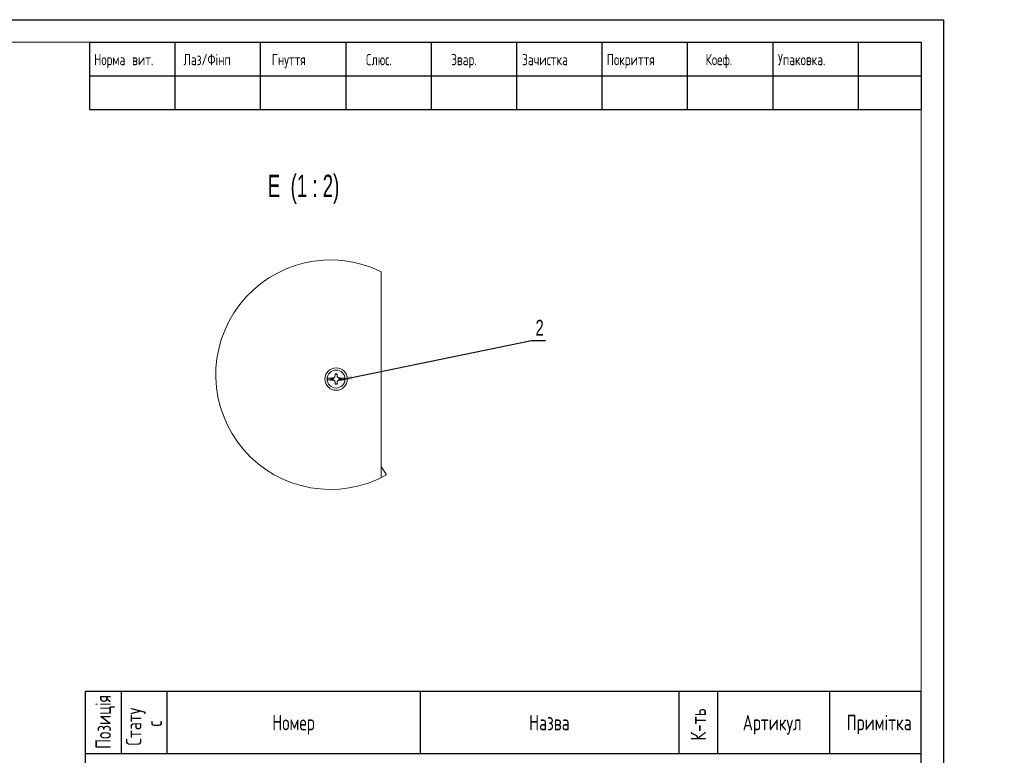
# Model space of a CAD drawing. Header units: millimetres. Extents: x 0 to 553, y -4 to 396.
# Tile 31 of 32: x 214 to 434, y 133 to 297. Entities that reach past the tile are written whole.
import ezdxf

# ---------------------------------------------------------------- set-up
doc = ezdxf.new("R2010")
doc.units = ezdxf.units.MM
doc.layers.add('TEMP', color=7, linetype='Continuous')
doc.layers.add('ТЕКСТ', color=5, linetype='Continuous')
doc.layers.add('ЛІНІЇ', color=96, linetype='Continuous', lineweight=15)
doc.styles.add('SLDTEXTSTYLE0', font='TXT', dxfattribs={"width": 0.7, "bigfont": 'bigfont'})
doc.styles.add('SLDTEXTSTYLE2', font='TXT', dxfattribs={"width": 0.7})
doc.styles.add('SLDTEXTSTYLE3', font='TXT', dxfattribs={"width": 0.62})
doc.dimstyles.new('SLDDIMSTYLE5', dxfattribs={"dimtxt": 0, "dimasz": 3, "dimexe": 0, "dimexo": 0.0625, "dimgap": 0, "dimtad": 0, "dimtih": 1, "dimtoh": 1, "dimdec": 0, "dimrnd": 1e-09, "dimzin": 0, "dimdsep": 46, "dimtxsty": 'Standard', "dimsah": 1, "dimcen": 0.09, "dimadec": 0, "dimazin": 0, "dimtfac": 3, "dimtdec": 0, "dimtofl": 0, "dimtmove": 0, "dimatfit": 3, "dimfxl": 0, "dimfrac": 2, "dimtolj": 1, "dimtzin": 0, "dimarcsym": 0})

# ---------------------------------------------------------------- blocks, each defined once
blk = doc.blocks.new('Таблиця норм')
at = {"layer": 'TEMP'}
for p, q in [((450.31, 504.32), (820.31, 504.32)), ((450.31, 504.32), (450.31, 474.32)), ((488.31, 504.32), (488.31, 474.32)), ((526.31, 504.32), (526.31, 474.32)), ((564.31, 504.32), (564.31, 474.32)), ((602.31, 504.32), (602.31, 474.32)), ((640.31, 504.32), (640.31, 474.32)), ((678.31, 504.32), (678.31, 474.32)), ((716.31, 504.32), (716.31, 474.32)), ((754.31, 504.32), (754.31, 474.32)), ((792.31, 504.32), (792.31, 474.32)), ((820.31, 504.32), (820.31, 474.32)), ((450.31, 489.32), (820.31, 489.32)), ((450.31, 474.32), (820.31, 474.32))]:
    blk.add_line(p, q, dxfattribs=at)
at = {"layer": 'TEMP', "char_height": 5, "attachment_point": 1, "style": 'SLDTEXTSTYLE0'}
for s, insert in [('\\M+1844E\\M+18480\\M+18482\\M+1847D\\M+18470 \\M+18472\\M+18479\\M+18484.', (452.36, 499.06)), ('\\M+1844C\\M+18470\\M+18478/\\M+18455і\\M+1847E\\M+18481', (492.1, 499.06)), ('\\M+18443\\M+1847E\\M+18485\\M+18484\\M+18484\\M+18491', (531.4, 499.06)), ('\\M+18452\\M+1847C\\M+18490\\M+18483.', (573.34, 499.06)), ('\\M+18448\\M+18472\\M+18470\\M+18482.', (611.26, 499.06)), ('\\M+18448\\M+18470\\M+18489\\M+18479\\M+18483\\M+18484\\M+1847B\\M+18470', (642.83, 499.06)), ('\\M+18450\\M+18480\\M+1847B\\M+18482\\M+18479\\M+18484\\M+18484\\M+18491', (680.44, 499.06)), ('\\M+1844B\\M+18480\\M+18475\\M+18486.', (724.45, 499.06)), ('\\M+18454\\M+18481\\M+18470\\M+1847B\\M+18480\\M+18472\\M+1847B\\M+18470.', (756.63, 499.06))]:
    blk.add_mtext(s, dxfattribs=dict(at, insert=insert))
blk = doc.blocks.new('SW_TABLEANNOTATION_0')
at = {"layer": 'TEMP', "color": 0}
for p, q in [((0, 0), (0, -65.52)), ((185.99, 0), (0, 0)), ((8, 0), (8, -13.75)), ((18.17, 0), (18.17, -13.75)), ((74.55, 0), (74.55, -13.75)), ((132.1, 0), (132.1, -13.75)), ((140.7, 0), (140.7, -13.75)), ((165.62, 0), (165.62, -13.75)), ((185.99, -65.52), (185.99, 0)), ((0, -13.75), (185.99, -13.75))]:
    blk.add_line(p, q, dxfattribs=at)
at = {"layer": 'TEMP', "color": 0, "attachment_point": 1, "rotation": 90, "style": 'SLDTEXTSTYLE0'}
for s, insert, char_height in [('\\M+18450\\M+18480\\M+18478\\M+18479\\M+18488і\\M+18491', (2.31, -12.75), 3.4396), ('\\M+18452\\M+18484\\M+18470\\M+18484\\M+18485', (9.1, -12.02), 3.4396), ('\\M+1844B-\\M+18484\\M+1848E', (134.71, -10.9), 3.4396), ('\\M+18483', (13.69, -7.77), 3.44)]:
    blk.add_mtext(s, dxfattribs=dict(at, insert=insert, char_height=char_height))
at = {"layer": 'TEMP', "color": 0, "char_height": 3.4396, "attachment_point": 1, "style": 'SLDTEXTSTYLE0'}
for s, insert in [('\\M+1844E\\M+18480\\M+1847D\\M+18475\\M+18482', (41.66, -5.18)), ('\\M+1844E\\M+18470\\M+18478\\M+18472\\M+18470', (98.8, -5.18)), ('\\M+18440\\M+18482\\M+18484\\M+18479\\M+1847B\\M+18485\\M+1847C', (146.33, -5.18)), ('\\M+18450\\M+18482\\M+18479\\M+1847Dі\\M+18484\\M+1847B\\M+18470', (169.44, -5.18))]:
    blk.add_mtext(s, dxfattribs=dict(at, insert=insert))

msp = doc.modelspace()

# ---------------------------------------------------------------- linework, layer by layer
at = {"color": 7, "linetype": 'Continuous', "lineweight": 15}
for p, q in [((294.8597, 195.1267), (294.8597, 240.9514)), ((282.9428, 217.2534), (282.9277, 217.27)), ((282.9428, 216.9036), (282.9277, 216.8869)), ((284.3828, 217.2534), (282.9428, 217.2534)), ((282.9428, 216.9036), (284.3828, 216.9036)), ((283.6904, 217.2156), (283.6904, 216.9413)), ((284.1847, 217.2156), (283.6904, 217.2156)), ((283.6904, 216.9413), (284.1847, 216.9413)), ((284.1847, 216.9413), (284.3828, 216.9036)), ((284.3806, 217.2542), (284.3828, 217.2534)), ((284.3828, 216.9036), (284.3806, 216.9028)), ((285.3367, 217.2534), (285.3389, 217.2542)), ((286.7767, 217.2534), (285.3367, 217.2534)), ((285.5347, 217.2156), (285.3367, 217.2534)), ((285.3389, 216.9028), (285.3367, 216.9036)), ((285.3367, 216.9036), (286.7767, 216.9036)), ((286.029, 217.2156), (285.5347, 217.2156)), ((285.5347, 216.9413), (286.029, 216.9413)), ((286.029, 216.9413), (286.029, 217.2156)), ((286.7767, 217.2534), (286.7918, 217.27)), ((286.7767, 216.9036), (286.7918, 216.8869)), ((296.0833, 195.7684), (294.8597, 197.6113))]:
    msp.add_line(p, q, dxfattribs=at)
for radius in [2.5, 2]:
    msp.add_circle((284.8597, 217.0785), radius, dxfattribs=at)
at = {"color": 7, "linetype": 'Continuous', "lineweight": 0}
msp.add_arc((283.6229, 218.039), 25.5195, 63.875475, 299.226927, dxfattribs=at)
at = {"color": 7, "linetype": 'Continuous', "lineweight": 15}
for centre, radius, start, end in [((284.8588, 217.0785), 1.9406, 174.335212, 185.664788), ((284.6309, 191.005), 26.3202, 90.858528, 93.710344), ((284.6325, 243.1773), 26.3456, 266.28973, 269.138792), ((284.8573, 217.0785), 1.9224, 174.780261, 185.219739), ((284.8597, 320.0666), 101.8325, 269.875995, 270.124005), ((285.0886, 191.0043), 26.3209, 86.289692, 89.141435), ((285.087, 243.178), 26.3463, 270.861244, 273.710234), ((284.8586, 217.0785), 1.926, 354.790004, 5.209996), ((284.8576, 217.0785), 1.9437, 354.344104, 5.655896), ((284.8597, 109.2395), 106.6833, 89.881633, 90.118367)]:
    msp.add_arc(centre, radius, start, end, dxfattribs=at)
for points, knots in [([(283.6904, 217.2156), (283.693, 217.2131), (283.7009, 217.2051), (283.7198, 217.1862), (283.7533, 217.1528), (283.7857, 217.1202), (283.8077, 217.0984), (283.8125, 217.0935), (283.8129, 217.0931)], [0, 0, 0, 0, 0.06204755, 0.19502403, 0.46322763, 0.88156197, 0.99081433, 1, 1, 1, 1]), ([(283.6904, 216.9413), (283.693, 216.9439), (283.7009, 216.9518), (283.7198, 216.9707), (283.7533, 217.0042), (283.7857, 217.0367), (283.8077, 217.0586), (283.8125, 217.0634), (283.8129, 217.0638)], [0, 0, 0, 0, 0.06204756, 0.19490232, 0.46310594, 0.88156196, 0.99081433, 1, 1, 1, 1]), ([(284.3828, 217.2534), (284.3244, 217.2359), (284.2592, 217.2163), (284.1918, 217.2157), (284.1847, 217.2156)], [0, 0, 0, 0, 0.89493338, 1, 1, 1, 1]), ([(284.6393, 218.2344), (284.6327, 218.0991), (284.6233, 217.9069), (284.6195, 217.663), (284.5555, 217.5185), (284.4572, 217.4101), (284.3443, 217.3448), (284.2671, 217.3286), (284.2365, 217.3222)], [0, 0, 0, 0, 0.36853702, 0.52366006, 0.65463178, 0.78661483, 0.91567765, 1, 1, 1, 1]), ([(284.2365, 217.3222), (284.2616, 217.3139), (284.3125, 217.2972), (284.3577, 217.2686), (284.3806, 217.2542)], [0, 0, 0, 0, 0.49454282, 1, 1, 1, 1]), ([(284.3806, 216.9028), (284.3607, 216.8902), (284.3156, 216.8616), (284.2649, 216.8443), (284.2365, 216.8347)], [0, 0, 0, 0, 0.43919122, 1, 1, 1, 1]), ([(284.7211, 218.2493), (284.7241, 218.2463), (284.7326, 218.2378), (284.752, 218.2184), (284.7855, 218.1849), (284.8179, 218.1524), (284.8399, 218.1305), (284.8447, 218.1257), (284.8451, 218.1253)], [0, 0, 0, 0, 0.07382269, 0.20500959, 0.46978607, 0.88298876, 0.99092964, 1, 1, 1, 1]), ([(284.8744, 218.1253), (284.8748, 218.1257), (284.8796, 218.1305), (284.9016, 218.1524), (284.934, 218.1849), (284.9675, 218.2184), (284.9869, 218.2378), (284.9954, 218.2463), (284.9984, 218.2493)], [0, 0, 0, 0, 0.0090709, 0.11695818, 0.53018571, 0.7949781, 0.92623297, 1, 1, 1, 1]), ([(285.483, 217.3222), (285.4678, 217.3249), (285.405, 217.3361), (285.2998, 217.3827), (285.1913, 217.481), (285.1176, 217.6085), (285.0818, 217.8649), (285.0809, 218.0734), (285.0801, 218.2344)], [0, 0, 0, 0, 0.04187557, 0.17284751, 0.30483982, 0.43391461, 0.56272627, 1, 1, 1, 1]), ([(285.3367, 216.9036), (285.395, 216.9211), (285.4603, 216.9406), (285.5277, 216.9413), (285.5347, 216.9413)], [0, 0, 0, 0, 0.894925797, 1, 1, 1, 1]), ([(285.3389, 217.2542), (285.3587, 217.2667), (285.4039, 217.2953), (285.4546, 217.3126), (285.483, 217.3222)], [0, 0, 0, 0, 0.43905509, 1, 1, 1, 1]), ([(285.483, 216.8347), (285.4578, 216.843), (285.407, 216.8598), (285.3618, 216.8883), (285.3389, 216.9028)], [0, 0, 0, 0, 0.49466001, 1, 1, 1, 1]), ([(285.9066, 217.0931), (285.9069, 217.0935), (285.9117, 217.0984), (285.9338, 217.1202), (285.9662, 217.1527), (285.9997, 217.1862), (286.0186, 217.2051), (286.0265, 217.2131), (286.029, 217.2156)], [0, 0, 0, 0, 0.00918567, 0.11849888, 0.53683322, 0.80497598, 0.93801325, 1, 1, 1, 1]), ([(285.9066, 217.0638), (285.9069, 217.0634), (285.9117, 217.0586), (285.9338, 217.0367), (285.9662, 217.0042), (285.9996, 216.9707), (286.0186, 216.9518), (286.0265, 216.9439), (286.029, 216.9413)], [0, 0, 0, 0, 0.00918567, 0.11849888, 0.53695488, 0.80509764, 0.93801325, 1, 1, 1, 1]), ([(284.2365, 216.8347), (284.2517, 216.832), (284.3145, 216.8208), (284.4196, 216.7742), (284.5282, 216.6759), (284.6019, 216.5484), (284.6377, 216.292), (284.6386, 216.0836), (284.6393, 215.9225)], [0, 0, 0, 0, 0.04187657, 0.17283927, 0.30481666, 0.43390112, 0.56271585, 1, 1, 1, 1]), ([(284.7211, 215.9076), (284.7241, 215.9106), (284.7326, 215.9191), (284.752, 215.9385), (284.7854, 215.972), (284.818, 216.0044), (284.8398, 216.0264), (284.8447, 216.0312), (284.8451, 216.0316)], [0, 0, 0, 0, 0.07394282, 0.20512972, 0.4699062, 0.88298876, 0.99104978, 1, 1, 1, 1]), ([(284.8744, 216.0316), (284.8748, 216.0312), (284.8796, 216.0264), (284.9014, 216.0044), (284.934, 215.972), (284.9675, 215.9385), (284.9869, 215.9191), (284.9954, 215.9106), (284.9984, 215.9076)], [0, 0, 0, 0, 0.00895076, 0.11695823, 0.53006555, 0.7948579, 0.92611274, 1, 1, 1, 1]), ([(285.0801, 215.9225), (285.0867, 216.0578), (285.0961, 216.2501), (285.1, 216.494), (285.164, 216.6384), (285.2623, 216.7469), (285.3752, 216.8122), (285.4524, 216.8283), (285.483, 216.8347)], [0, 0, 0, 0, 0.36853478, 0.52365712, 0.65462823, 0.78661068, 0.91568466, 1, 1, 1, 1])]:
    msp.add_open_spline(points, degree=3, knots=knots, dxfattribs=at)
at = {"layer": 'ЛІНІЇ'}
for p, q in [((18.0001, 291.9998), (415.0001, 291.9998)), ((415.0001, 291.9998), (415.0001, 4.9998))]:
    msp.add_line(p, q, dxfattribs=at)
at = {"layer": 'ТЕКСТ'}
for p, q in [((0.0001, 296.9998), (420.0001, 296.9998)), ((420.0001, 296.9998), (420.0001, -0.0002))]:
    msp.add_line(p, q, dxfattribs=at)

# ---------------------------------------------------------------- block references
at = {"layer": 'TEMP'}
msp.add_blockref('SW_TABLEANNOTATION_0', (229.0112, 147.5624), dxfattribs=at)
at = {"layer": 'ЛІНІЇ', "xscale": 0.5, "yscale": 0.5, "zscale": 0.5}
msp.add_blockref('Таблиця норм', (4.8463, 39.8379), dxfattribs=at)

# ---------------------------------------------------------------- texts
at = {"layer": 'TEMP', "attachment_point": 2}
for s, insert, char_height, style in [('E  (1 : 2)', (277.6251, 262.5294), 5, 'SLDTEXTSTYLE3'), ('2', (330.1509, 230.2485), 3.5, 'SLDTEXTSTYLE2')]:
    msp.add_mtext(s, dxfattribs=dict(at, insert=insert, char_height=char_height, style=style))

# ---------------------------------------------------------------- leaders
at = {"layer": 'TEMP'}
msp.add_leader([(285.483, 216.8347), (328.3288, 225.6757), (331.4189, 225.6757)], dimstyle='SLDDIMSTYLE5', dxfattribs=at)

doc.saveas('drawing.dxf')
